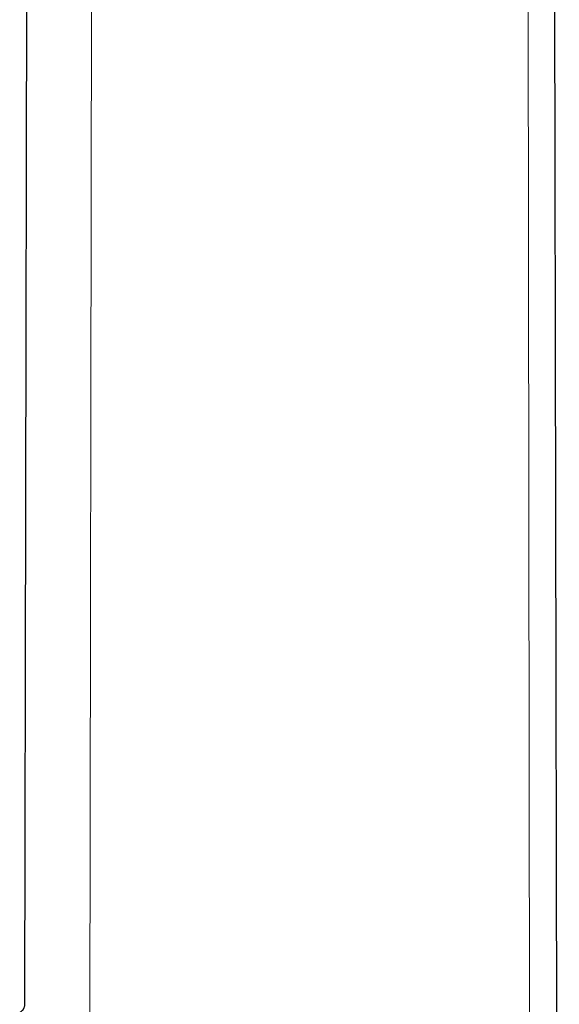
# Model space of a CAD drawing. Header units: millimetres. Extents: x 8 to 817, y 12 to 837.
# Tile 25 of 70: x 763 to 786, y 310 to 353. Entities that reach past the tile are written whole.
import ezdxf

# ---------------------------------------------------------------- set-up
doc = ezdxf.new("R2010")
doc.units = ezdxf.units.MM

msp = doc.modelspace()

# ---------------------------------------------------------------- linework, layer by layer
at = {"color": 7, "linetype": 'Continuous', "lineweight": 30}
for p, q in [((786.203, 260.301), (785.971, 368.824)), ((762.851, 364.66), (762.735, 310.092))]:
    msp.add_line(p, q, dxfattribs=at)
at = {"color": 252, "linetype": 'Continuous', "lineweight": 0}
for p, q in [((784.979, 258.137), (784.813, 366.936)), ((765.604, 308.185), (765.69, 364.552))]:
    msp.add_line(p, q, dxfattribs=at)
at = {"color": 7, "linetype": 'Continuous', "lineweight": 30}
msp.add_open_spline([(762.735, 310.093), (762.734, 310.073), (762.733, 310.036), (762.724, 309.985), (762.711, 309.94), (762.696, 309.906), (762.682, 309.88), (762.67, 309.859), (762.654, 309.837), (762.633, 309.812), (762.605, 309.784), (762.569, 309.755), (762.539, 309.737), (762.524, 309.727)], degree=3, knots=[0, 0, 0, 0, 0.127368, 0.243703, 0.349672, 0.448208, 0.503629, 0.558568, 0.620622, 0.695602, 0.783637, 0.884973, 1, 1, 1, 1], dxfattribs=at)

doc.saveas('drawing.dxf')
